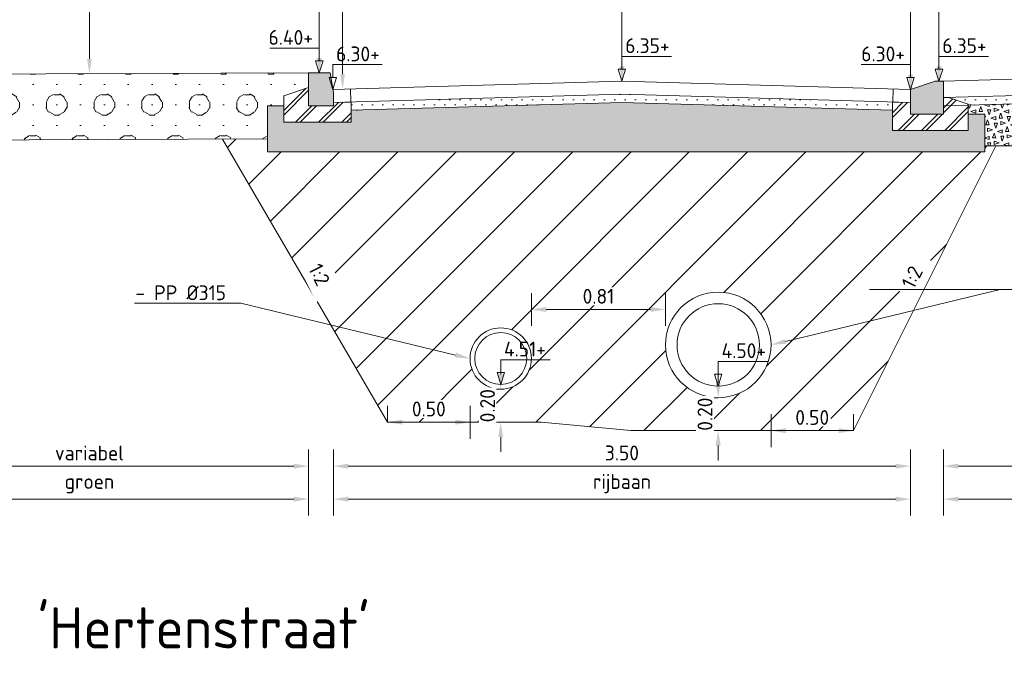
# Model space of a CAD drawing. Header units: metres. Extents: x 155733.7 to 155749.8, y 461848 to 461883.6.
# Tile 9 of 13: x 155737.9 to 155743.9, y 461870.8 to 461874.7. Entities that reach past the tile are written whole.
import ezdxf
from ezdxf import colors
from ezdxf.entities.mleader import LeaderData, LeaderLine
from ezdxf.math import Vec2, Vec3

# ---------------------------------------------------------------- set-up
doc = ezdxf.new("R2010")
doc.units = ezdxf.units.M
doc.layers.get('0').update_dxf_attribs({"lineweight": 18})
doc.layers.get('Defpoints').update_dxf_attribs({"lineweight": 18})
for name, color, linetype, lineweight, true_color in [('N-WE-GR-HEESTER-GD', 3, 'Continuous', 18, 0x00ff00), ('N-WE-GR-TEELAARDE 50-A', 7, 'Continuous', 18, 0xa55200), ('N-WE-RI-ITR-GD', 7, 'Continuous', 18, 0x00a500), ('N-WE-RI-VWA-GD', 20, 'Continuous', 18, 0xff3f00)]:
    doc.layers.add(name, color=color, linetype=linetype, lineweight=lineweight, true_color=true_color)
for name, color, linetype, lineweight in [('N-WE-GW-GROND_ZAND-AD-50', 7, 'Continuous', 18), ('N-WE-GW-OPHOGING-WERK-AD-50', 92, 'Continuous', 18), ('N-WE-OG-HOOGTEPUNT-T18', 10, 'Continuous', 18), ('N-WE-VH-FUNDERING-A-200', 252, 'Continuous', 18), ('N-WE-VH-FUNDERING-AD-50', 252, 'Continuous', 18), ('N-WE-VH-KANTOPSLUITING_GELEIDEBAND-SD', 20, 'Continuous', 18), ('N-WE-VH-KANTOPSLUITING_TROTTOIRBAND-SD', 210, 'Continuous', 18), ('N-WE-VH-VERHARDING-GD', 7, 'Continuous', 18), ('N-WE-VH-VERHARDING_FUNDERING-A-20', 7, 'Continuous', 18), ('X-XX-AL-M', 7, 'Continuous', 18), ('X-XX-AL-PEILMAAT-SD', 7, 'Continuous', 18), ('X-XX-AL-T18', 10, 'Continuous', 18), ('X-XX-AL-T50', 130, 'Continuous', 18)]:
    doc.layers.add(name, color=color, linetype=linetype, lineweight=lineweight)
doc.styles.add('NLCS-ISO', font='NLCS-ISO.ttf')
doc.styles.add('NLCS-ISO-M50-T18', font='NLCS-ISO.ttf', dxfattribs={"height": 0.09})
doc.styles.add('NLCS-ISO-M50-T50', font='NLCS-ISO.ttf', dxfattribs={"height": 0.25})
doc.dimstyles.new('NLCS-M50-T18-PIJL_L2_H2', dxfattribs={"dimscale": 0.05, "dimtxt": 2.5, "dimasz": 1.8, "dimexe": 2, "dimexo": 2, "dimgap": 0.7, "dimtad": 1, "dimzin": 0, "dimdsep": 46, "dimtxsty": 'NLCS-ISO-M50-T18', "dimcen": 0, "dimdle": 2, "dimclrd": 256, "dimclre": 256, "dimclrt": 10, "dimazin": 0, "dimtfac": 1, "dimtdec": 3, "dimtofl": 0, "dimtmove": 0, "dimatfit": 3, "dimfxl": 2, "dimfxlon": 1, "dimtfillclr": 256, "dimtolj": 1, "dimtzin": 0, "dimlwd": -1, "dimlwe": -1, "dimarcsym": 0})
pattern_1 = [(0, (0, 0), (0.03125, 0.03125), [0, -0.0625])]

# ---------------------------------------------------------------- blocks, each defined once
blk = doc.blocks.new('SVH-KANTOPSLUITING_TROTTOIRBAND_130 150X200-D')
blk.add_hatch(color=254).paths.add_polyline_path([(-0.15, -0.12), (-0.15, -0.2), (0, -0.2), (0, 0), (-0.13, 0)])
at = {"flags": 128}
blk.add_lwpolyline([(-0.15, -0.12), (-0.15, -0.2), (0, -0.2), (0, 0), (-0.13, 0)], close=True, dxfattribs=at)
blk = doc.blocks.new('SVH-KANTOPSLUITING_GELEIDEBAND_50_200X200-D')
h = blk.add_hatch(color=254)
h.dxf.hatch_style = 1
h.paths.add_polyline_path([(0, -0.2), (0, -0.005), (0.005, 0), (0.05, 0), (0.2, -0.05), (0.2, -0.2)])
blk.add_lwpolyline([(0, -0.2), (0, -0.005), (0.005, 0), (0.05, 0), (0.2, -0.05), (0.2, -0.2)], close=True)
blk = doc.blocks.new('SAL-PEILMAAT_INFRACAD_H01-SOD')
for p, q in [((0, 3), (6, 3)), ((0, 1.44), (0, 3)), ((0.45, 1.44), (-0.45, 1.44)), ((-0.45, 1.44), (0, 0)), ((0.45, 1.44), (0, 0))]:
    blk.add_line(p, q)
at = {"style": 'NLCS-ISO'}
blk.add_attdef('...', (0.4, 3.4), '', height=1.8, dxfattribs=at)
blk = doc.blocks.new('*D37')
at = {"layer": 'Defpoints', "color": 0, "transparency": 16777216}
for p in [(155742.4473, 461872.7632), (155742.9473, 461872.2432), (155742.9473, 461872.2432)]:
    blk.add_point(p, dxfattribs=at)
at = {"layer": 'X-XX-AL-M', "transparency": 16777216}
for p, q in [((155742.4473, 461872.3432), (155742.4473, 461872.1432)), ((155742.9473, 461872.2432), (155742.9473, 461872.3432)), ((155742.5373, 461872.2432), (155742.8573, 461872.2432))]:
    blk.add_line(p, q, dxfattribs=at)
for points in [[(155742.5373, 461872.2582), (155742.5373, 461872.2282), (155742.4473, 461872.2432)], [(155742.8573, 461872.2582), (155742.8573, 461872.2282), (155742.9473, 461872.2432)]]:
    blk.add_solid(points, dxfattribs=at)
at = {"layer": 'X-XX-AL-M', "color": 10, "transparency": 16777216, "insert": (155742.6973, 461872.3232), "char_height": 0.09, "attachment_point": 5, "style": 'NLCS-ISO-M50-T18', "bg_fill": 3, "box_fill_scale": 1.1, "bg_fill_color": 256, "bg_fill_true_color": 13158600, "bg_fill_transparency": 0}
blk.add_mtext('\\A1;0.50', dxfattribs=at)
blk = doc.blocks.new('*D38')
at = {"layer": 'Defpoints', "color": 0, "transparency": 16777216}
for p in [(155740.6222, 461872.6807), (155740.1222, 461872.2946), (155740.1222, 461872.2946)]:
    blk.add_point(p, dxfattribs=at)
at = {"layer": 'X-XX-AL-M', "transparency": 16777216}
for p, q in [((155740.1222, 461872.2946), (155740.1222, 461872.3946)), ((155740.6222, 461872.3946), (155740.6222, 461872.1946)), ((155740.5322, 461872.2946), (155740.2122, 461872.2946))]:
    blk.add_line(p, q, dxfattribs=at)
for points in [[(155740.2122, 461872.3096), (155740.2122, 461872.2796), (155740.1222, 461872.2946)], [(155740.5322, 461872.3096), (155740.5322, 461872.2796), (155740.6222, 461872.2946)]]:
    blk.add_solid(points, dxfattribs=at)
at = {"layer": 'X-XX-AL-M', "color": 10, "transparency": 16777216, "insert": (155740.3722, 461872.3746), "char_height": 0.09, "attachment_point": 5, "style": 'NLCS-ISO-M50-T18', "bg_fill": 3, "box_fill_scale": 1.1, "bg_fill_color": 256, "bg_fill_true_color": 13158600, "bg_fill_transparency": 0}
blk.add_mtext('\\A1;0.50', dxfattribs=at)
blk = doc.blocks.new('*D39')
at = {"layer": 'X-XX-AL-M', "transparency": 16777216}
for p, q in [((155742.127, 461872.5332), (155742.127, 461872.6232)), ((155742.127, 461872.4432), (155742.027, 461872.4432)), ((155742.127, 461872.2432), (155742.027, 461872.2432)), ((155742.127, 461872.1532), (155742.127, 461872.0632))]:
    blk.add_line(p, q, dxfattribs=at)
for points in [[(155742.112, 461872.5332), (155742.142, 461872.5332), (155742.127, 461872.4432)], [(155742.112, 461872.1532), (155742.142, 461872.1532), (155742.127, 461872.2432)]]:
    blk.add_solid(points, dxfattribs=at)
at = {"layer": 'X-XX-AL-M', "color": 10, "transparency": 16777216, "insert": (155742.047, 461872.3432), "char_height": 0.09, "attachment_point": 5, "rotation": 90, "style": 'NLCS-ISO-M50-T18', "bg_fill": 3, "box_fill_scale": 1.1, "bg_fill_color": 256, "bg_fill_true_color": 13158600, "bg_fill_transparency": 0}
blk.add_mtext('\\A1;0.20', dxfattribs=at)
at = {"layer": 'Defpoints', "color": 0, "transparency": 16777216}
for p in [(155742.1273, 461872.4432), (155742.127, 461872.2432), (155742.1273, 461872.2432)]:
    blk.add_point(p, dxfattribs=at)
blk = doc.blocks.new('*D40')
at = {"layer": 'X-XX-AL-M', "transparency": 16777216}
for p, q in [((155740.8083, 461872.5846), (155740.8083, 461872.6746)), ((155740.8083, 461872.4946), (155740.7083, 461872.4946)), ((155740.8083, 461872.2946), (155740.7083, 461872.2946)), ((155740.8083, 461872.2046), (155740.8083, 461872.1146))]:
    blk.add_line(p, q, dxfattribs=at)
for points in [[(155740.7933, 461872.5846), (155740.8233, 461872.5846), (155740.8083, 461872.4946)], [(155740.7933, 461872.2046), (155740.8233, 461872.2046), (155740.8083, 461872.2946)]]:
    blk.add_solid(points, dxfattribs=at)
at = {"layer": 'X-XX-AL-M', "color": 10, "transparency": 16777216, "insert": (155740.7283, 461872.3946), "char_height": 0.09, "attachment_point": 5, "rotation": 90, "style": 'NLCS-ISO-M50-T18', "bg_fill": 3, "box_fill_scale": 1.1, "bg_fill_color": 256, "bg_fill_true_color": 13158600, "bg_fill_transparency": 0}
blk.add_mtext('\\A1;0.20', dxfattribs=at)
at = {"layer": 'Defpoints', "color": 0, "transparency": 16777216}
for p in [(155740.8086, 461872.4946), (155740.8083, 461872.2946), (155740.8086, 461872.2946)]:
    blk.add_point(p, dxfattribs=at)
blk = doc.blocks.new('*D41')
at = {"layer": 'Defpoints', "color": 0, "transparency": 16777216}
for p in [(155741.8073, 461872.9781), (155741.8073, 461872.7632), (155740.9944, 461872.6807)]:
    blk.add_point(p, dxfattribs=at)
at = {"layer": 'X-XX-AL-M', "transparency": 16777216}
for p, q in [((155740.9944, 461872.8781), (155740.9944, 461873.0781)), ((155741.8073, 461872.8781), (155741.8073, 461873.0781)), ((155741.0844, 461872.9781), (155741.7173, 461872.9781))]:
    blk.add_line(p, q, dxfattribs=at)
for points in [[(155741.0844, 461872.9931), (155741.0844, 461872.9631), (155740.9944, 461872.9781)], [(155741.7173, 461872.9931), (155741.7173, 461872.9631), (155741.8073, 461872.9781)]]:
    blk.add_solid(points, dxfattribs=at)
at = {"layer": 'X-XX-AL-M', "color": 10, "transparency": 16777216, "insert": (155741.4009, 461873.0581), "char_height": 0.09, "attachment_point": 5, "style": 'NLCS-ISO-M50-T18', "bg_fill": 3, "box_fill_scale": 1.1, "bg_fill_color": 256, "bg_fill_true_color": 13158600, "bg_fill_transparency": 0}
blk.add_mtext('\\A1;0.81', dxfattribs=at)
blk = doc.blocks.new('*D43')
at = {"layer": 'Defpoints', "color": 0, "transparency": 16777216}
for p in [(155739.6433, 461874.4132), (155736.9849, 461874.4032), (155739.6433, 461872.028)]:
    blk.add_point(p, dxfattribs=at)
at = {"layer": 'X-XX-AL-M', "transparency": 16777216}
for p, q in [((155736.9849, 461872.128), (155736.9849, 461871.928)), ((155739.6433, 461872.128), (155739.6433, 461871.928)), ((155737.0749, 461872.028), (155739.5533, 461872.028))]:
    blk.add_line(p, q, dxfattribs=at)
for points in [[(155737.0749, 461872.043), (155737.0749, 461872.013), (155736.9849, 461872.028)], [(155739.5533, 461872.043), (155739.5533, 461872.013), (155739.6433, 461872.028)]]:
    blk.add_solid(points, dxfattribs=at)
at = {"layer": 'X-XX-AL-M', "color": 10, "transparency": 16777216, "insert": (155738.3141, 461872.108), "char_height": 0.09, "attachment_point": 5, "style": 'NLCS-ISO-M50-T18', "bg_fill": 3, "box_fill_scale": 1.1, "bg_fill_color": 256, "bg_fill_true_color": 13158600, "bg_fill_transparency": 0}
blk.add_mtext('\\A1;variabel', dxfattribs=at)
blk = doc.blocks.new('*D44')
at = {"layer": 'Defpoints', "color": 0, "transparency": 16777216}
for p in [(155739.7933, 461874.2932), (155743.2933, 461874.3132), (155743.2933, 461872.028)]:
    blk.add_point(p, dxfattribs=at)
at = {"layer": 'X-XX-AL-M', "transparency": 16777216}
for p, q in [((155739.7933, 461872.128), (155739.7933, 461871.928)), ((155743.2933, 461872.128), (155743.2933, 461871.928)), ((155739.8833, 461872.028), (155743.2033, 461872.028))]:
    blk.add_line(p, q, dxfattribs=at)
for points in [[(155739.8833, 461872.043), (155739.8833, 461872.013), (155739.7933, 461872.028)], [(155743.2033, 461872.043), (155743.2033, 461872.013), (155743.2933, 461872.028)]]:
    blk.add_solid(points, dxfattribs=at)
at = {"layer": 'X-XX-AL-M', "color": 10, "transparency": 16777216, "insert": (155741.5433, 461872.108), "char_height": 0.09, "attachment_point": 5, "style": 'NLCS-ISO-M50-T18', "bg_fill": 3, "box_fill_scale": 1.1, "bg_fill_color": 256, "bg_fill_true_color": 13158600, "bg_fill_transparency": 0}
blk.add_mtext('\\A1;3.50', dxfattribs=at)
blk = doc.blocks.new('*D45')
at = {"layer": 'Defpoints', "color": 0, "transparency": 16777216}
for p in [(155745.2934, 461874.4132), (155743.4933, 461874.3582), (155745.2934, 461872.028)]:
    blk.add_point(p, dxfattribs=at)
at = {"layer": 'X-XX-AL-M', "transparency": 16777216}
for p, q in [((155743.4933, 461872.128), (155743.4933, 461871.928)), ((155745.2934, 461872.128), (155745.2934, 461871.928)), ((155743.5833, 461872.028), (155745.2034, 461872.028))]:
    blk.add_line(p, q, dxfattribs=at)
for points in [[(155743.5833, 461872.043), (155743.5833, 461872.013), (155743.4933, 461872.028)], [(155745.2034, 461872.043), (155745.2034, 461872.013), (155745.2934, 461872.028)]]:
    blk.add_solid(points, dxfattribs=at)
at = {"layer": 'X-XX-AL-M', "color": 10, "transparency": 16777216, "insert": (155744.3934, 461872.108), "char_height": 0.09, "attachment_point": 5, "style": 'NLCS-ISO-M50-T18', "bg_fill": 3, "box_fill_scale": 1.1, "bg_fill_color": 256, "bg_fill_true_color": 13158600, "bg_fill_transparency": 0}
blk.add_mtext('\\A1;1.80', dxfattribs=at)
blk = doc.blocks.new('*D48')
at = {"layer": 'Defpoints', "color": 0, "transparency": 16777216}
for p in [(155745.2934, 461874.4132), (155743.4933, 461874.3582), (155743.4933, 461871.828)]:
    blk.add_point(p, dxfattribs=at)
at = {"layer": 'X-XX-AL-M', "transparency": 16777216}
for p, q in [((155743.4933, 461871.928), (155743.4933, 461871.728)), ((155745.2934, 461871.928), (155745.2934, 461871.728)), ((155745.2034, 461871.828), (155743.5833, 461871.828))]:
    blk.add_line(p, q, dxfattribs=at)
for points in [[(155743.5833, 461871.843), (155743.5833, 461871.813), (155743.4933, 461871.828)], [(155745.2034, 461871.843), (155745.2034, 461871.813), (155745.2934, 461871.828)]]:
    blk.add_solid(points, dxfattribs=at)
at = {"layer": 'X-XX-AL-M', "color": 10, "transparency": 16777216, "insert": (155744.3934, 461871.9215), "char_height": 0.09, "attachment_point": 5, "style": 'NLCS-ISO-M50-T18', "bg_fill": 3, "box_fill_scale": 1.1, "bg_fill_color": 256, "bg_fill_true_color": 13158600, "bg_fill_transparency": 0}
blk.add_mtext('\\A1;langsparkeervak', dxfattribs=at)
blk = doc.blocks.new('*D49')
at = {"layer": 'Defpoints', "color": 0, "transparency": 16777216}
for p in [(155739.7933, 461874.2932), (155743.2933, 461874.3132), (155739.7933, 461871.828)]:
    blk.add_point(p, dxfattribs=at)
at = {"layer": 'X-XX-AL-M', "transparency": 16777216}
for p, q in [((155739.7933, 461871.928), (155739.7933, 461871.728)), ((155743.2933, 461871.928), (155743.2933, 461871.728)), ((155743.2033, 461871.828), (155739.8833, 461871.828))]:
    blk.add_line(p, q, dxfattribs=at)
for points in [[(155739.8833, 461871.843), (155739.8833, 461871.813), (155739.7933, 461871.828)], [(155743.2033, 461871.843), (155743.2033, 461871.813), (155743.2933, 461871.828)]]:
    blk.add_solid(points, dxfattribs=at)
at = {"layer": 'X-XX-AL-M', "color": 10, "transparency": 16777216, "insert": (155741.5433, 461871.9215), "char_height": 0.09, "attachment_point": 5, "style": 'NLCS-ISO-M50-T18', "bg_fill": 3, "box_fill_scale": 1.1, "bg_fill_color": 256, "bg_fill_true_color": 13158600, "bg_fill_transparency": 0}
blk.add_mtext('\\A1;rijbaan', dxfattribs=at)
blk = doc.blocks.new('*D50')
at = {"layer": 'Defpoints', "color": 0, "transparency": 16777216}
for p in [(155739.6433, 461874.4132), (155736.9849, 461874.4032), (155736.9849, 461871.828)]:
    blk.add_point(p, dxfattribs=at)
at = {"layer": 'X-XX-AL-M', "transparency": 16777216}
for p, q in [((155736.9849, 461871.928), (155736.9849, 461871.728)), ((155739.6433, 461871.928), (155739.6433, 461871.728)), ((155739.5533, 461871.828), (155737.0749, 461871.828))]:
    blk.add_line(p, q, dxfattribs=at)
for points in [[(155737.0749, 461871.843), (155737.0749, 461871.813), (155736.9849, 461871.828)], [(155739.5533, 461871.843), (155739.5533, 461871.813), (155739.6433, 461871.828)]]:
    blk.add_solid(points, dxfattribs=at)
at = {"layer": 'X-XX-AL-M', "color": 10, "transparency": 16777216, "insert": (155738.3141, 461871.9215), "char_height": 0.09, "attachment_point": 5, "style": 'NLCS-ISO-M50-T18', "bg_fill": 3, "box_fill_scale": 1.1, "bg_fill_color": 256, "bg_fill_true_color": 13158600, "bg_fill_transparency": 0}
blk.add_mtext('\\A1;groen', dxfattribs=at)

msp = doc.modelspace()

# ---------------------------------------------------------------- hatches: boundary and pattern name
at = {"layer": 'N-WE-GR-TEELAARDE 50-A'}
h = msp.add_hatch(dxfattribs=at)
h.set_pattern_fill('AGR-BOMENGROND-SO', color=256, scale=0.05, pattern_type=2)
h.set_pattern_definition([(0, (162193.89987, 470375.4683), (0, 0.125), [0, -0.1443375]), (0, (162193.88312, 470375.4058), (0.1443375, 0.25), [0.033494, -0.255181]), (30, (162193.91662, 470375.4058), (0.144337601, 0.2499999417), [0.033494, -0.466506]), (60, (162193.94562, 470375.42255), (-0.144337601, 0.249999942), [0.033494, -0.255181]), (90, (162193.96237, 470375.45156), (-0.1443375, 0.25), [0.033494, -0.466506]), (120, (162193.96237, 470375.48505), (-0.288675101, -5.8e-08), [0.033494, -0.255181]), (150, (162193.94562, 470375.51406), (-0.288675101, 5.83e-08), [0.033494, -0.466506]), (180, (162193.91662, 470375.5308), (-0.1443375, -0.25), [0.033494, -0.255181]), (210, (162193.88312, 470375.5308), (-0.144337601, -0.2499999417), [0.033494, -0.466506]), (240, (162193.85412, 470375.51406), (0.144337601, -0.249999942), [0.033494, -0.255181]), (270, (162193.83737, 470375.48505), (0.1443375, -0.25), [0.033494, -0.466506]), (300, (162193.83737, 470375.45156), (0.288675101, 5.8e-08), [0.033494, -0.255181]), (330, (162193.85412, 470375.42255), (0.288675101, -5.83e-08), [0.033494, -0.466506])])
h.paths.add_polyline_path([(155739.4933, 461874.274), (155739.6433, 461874.3241), (155739.6433, 461874.4132), (155736.9849, 461874.4032), (155736.9849, 461874.2532), (155736.9849, 461874.0032), (155739.3933, 461874.0122), (155739.3933, 461874.2132), (155739.4933, 461874.2132)])
at = {"layer": 'N-WE-GW-GROND_ZAND-AD-50', "ltscale": 0.2, "transparency": 33554687}
h = msp.add_hatch(dxfattribs=at)
h.set_pattern_fill('AGW-GROND_ZAND_CUNETZAND-SOD', color=256, scale=0.05, pattern_type=2)
h.set_pattern_definition(pattern_1)
h.paths.add_polyline_path([(155745.2934, 461874.3132), (155743.5233, 461874.2641), (155743.6433, 461874.224), (155743.6433, 461874.2174), (155745.2934, 461874.2631)])
h = msp.add_hatch(dxfattribs=at)
h.set_pattern_fill('AGW-GROND_ZAND_CUNETZAND-SOD', color=256, scale=0.05, pattern_type=2)
h.set_pattern_definition(pattern_1)
h.paths.add_polyline_path([(155739.9022, 461874.2364), (155739.902, 461874.1863), (155741.5433, 461874.2331), (155743.1839, 461874.1863), (155743.1839, 461874.2363), (155741.5433, 461874.2832)])
at = {"layer": 'N-WE-GW-OPHOGING-WERK-AD-50'}
h = msp.add_hatch(dxfattribs=at)
h.set_pattern_fill('AGW-WERK_AANVULLEN-SOD', color=256, scale=0.05, pattern_type=2)
h.set_pattern_definition([(45, (0, 0), (-0.1767766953, 0.1767766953), [])])
h.paths.add_polyline_path([(155742.4473, 461872.7632, -1), (155741.8073, 461872.7632, -1)], flags=16)
h.paths.add_polyline_path([(155742.3773, 461872.7632, -1), (155741.8773, 461872.7632, -1)], flags=0)
h.paths.add_polyline_path([(155740.9944, 461872.6807, -1), (155740.6222, 461872.6807, -1)], flags=16)
h.paths.add_polyline_path([(155740.9658, 461872.6807, -1), (155740.6508, 461872.6807, -1)], flags=0)
h.paths.add_polyline_path([(155743.8108, 461873.9701), (155743.7433, 461873.9701), (155743.7433, 461873.9333), (155739.3933, 461873.9333), (155739.3933, 461874.0122), (155739.1222, 461874.0112), (155740.1222, 461872.2946), (155741.0544, 461872.2946), (155741.5972, 461872.2432), (155742.9473, 461872.2432)])
at = {"layer": 'N-WE-VH-FUNDERING-A-200'}
h = msp.add_hatch(dxfattribs=at)
h.set_pattern_fill('AVH-FUNDERING_GRANULAAT_BETON-SOD', color=256, scale=0.02, pattern_type=2)
h.set_pattern_definition([(0, (155736.589856, 461881.018317), (0.08, 0.04), [0.02, -0.18]), (18.43495, (155736.599856, 461880.978317), (0.079999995, 0.040000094), [0.0316228, -0.6008328]), (71.56505, (155736.589856, 461881.01832), (0.06000004, -0.02), [0.0316228, -0.0316228]), (90, (155736.599856, 461880.978317), (-0.04, 0.08), [0.02, -0.18]), (108.43495, (155736.609856, 461881.018317), (-0.040000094, 0.079999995), [0.0316228, -0.6008328]), (161.56505, (155736.569856, 461881.00832), (0.02, 0.06000004), [0.0316228, -0.0316228]), (180, (155736.579856, 461880.988317), (-0.08, -0.04), [0.02, -0.18]), (198.43495, (155736.569856, 461881.028317), (-0.079999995, -0.040000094), [0.0316228, -0.6008328]), (270, (155736.569856, 461881.028317), (0.04, -0.08), [0.02, -0.18]), (288.43495, (155736.559856, 461880.988317), (0.040000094, -0.079999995), [0.0316228, -0.6008328])])
h.paths.add_polyline_path([(155745.3434, 461874.2132), (155745.2934, 461874.2132), (155745.2934, 461874.2631), (155743.6433, 461874.2174), (155743.6433, 461874.1632), (155743.7433, 461874.1632), (155743.7433, 461873.9701), (155745.3434, 461873.9701)])
at = {"layer": 'N-WE-VH-FUNDERING-AD-50'}
h = msp.add_hatch(dxfattribs=at)
h.set_pattern_fill('AVH-FUNDERING_01-SOD', color=256, scale=0.2, pattern_type=2)
h.set_pattern_definition([(0, (155741.12486, 461882.0169), (0, 0.2), [0, -0.2]), (0, (155741.12686, 461881.9469), (0, 0.2), [0, -0.2]), (0, (155741.13286, 461882.0549), (0, 0.2), [0, -0.2]), (338.1986, (155741.028856, 461881.9929), (0.60000005, -0.19999998), [0.0215406, -1.0554924]), (216.8699, (155741.048856, 461881.9849), (0.59999998, 0.40000002), [0.01, -0.99]), (130.6013, (155741.040856, 461881.978898), (1.000000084, -1.199999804), [0.018439, -1.8254698]), (206.5651, (155740.97486, 461881.9549), (-0.1999998, -0.2000003), [0.004472, -0.4427414]), (326.3099, (155740.970856, 461881.9529), (0.3999999, -0.20000027), [0.007211, -0.713899]), (108.4349, (155740.976856, 461881.9489), (-0.1999997, 0.4000001), [0.0063246, -0.626131]), (225, (155741.10286, 461881.9349), (-2e-17, -0.2), [0.008485, -0.2743574]), (0, (155741.09686, 461881.9289), (0.2, 0.2), [0.012, -0.188]), (135, (155741.10886, 461881.9289), (-0.2, 0), [0.008485, -0.2743574]), (251.5651, (155741.078856, 461882.0629), (0.1999997, 0.4000001), [0.0063246, -0.626131]), (0, (155741.07686, 461882.0569), (0.2, 0.2), [0.01, -0.19]), (143.1301, (155741.086856, 461882.0569), (-0.59999998, 0.40000002), [0.01, -0.99]), (213.6901, (155740.972856, 461882.0649), (0.3999999, 0.20000027), [0.007211, -0.713899]), (341.5651, (155740.966856, 461882.0609), (-0.4000001, 0.1999997), [0.012649, -0.6198064]), (126.8699, (155740.978856, 461882.0569), (0.40000002, -0.59999998), [0.01, -0.99]), (0, (155741.03086, 461882.0569), (0, 0.2), [0, -0.2]), (0, (155740.97686, 461882.0049), (0, 0.2), [0, -0.2]), (0, (155741.03286, 461881.9309), (0, 0.2), [0, -0.2]), (0, (155741.08686, 461881.9929), (0, 0.2), [0, -0.2]), (0, (155741.02886, 461882.0269), (0, 0.2), [0, -0.2]), (0, (155740.98486, 461882.0329), (0, 0.2), [0, -0.2]), (0, (155741.00286, 461882.0209), (0, 0.2), [0, -0.2]), (0, (155740.99486, 461881.9729), (0, 0.2), [0, -0.2]), (0, (155740.94686, 461881.9809), (0, 0.2), [0, -0.2]), (0, (155740.94886, 461882.0269), (0, 0.2), [0, -0.2]), (0, (155740.94286, 461882.0709), (0, 0.2), [0, -0.2]), (0, (155741.00486, 461882.0789), (0, 0.2), [0, -0.2]), (0, (155741.04886, 461882.0869), (0, 0.2), [0, -0.2]), (0, (155741.11886, 461882.0789), (0, 0.2), [0, -0.2]), (0, (155741.07086, 461882.0169), (0, 0.2), [0, -0.2]), (0, (155741.05086, 461882.0529), (0, 0.2), [0, -0.2]), (0, (155741.06686, 461881.9569), (0, 0.2), [0, -0.2]), (0, (155741.00686, 461881.9469), (0, 0.2), [0, -0.2]), (0, (155741.06686, 461881.9029), (0, 0.2), [0, -0.2]), (0, (155741.00086, 461881.9149), (0, 0.2), [0, -0.2]), (0, (155740.93686, 461881.9089), (0, 0.2), [0, -0.2]), (0, (155740.96086, 461881.8989), (0, 0.2), [0, -0.2]), (0, (155740.96286, 461881.9269), (0, 0.2), [0, -0.2]), (0, (155741.09686, 461881.8949), (0, 0.2), [0, -0.2]), (0, (155741.12086, 461881.9769), (0, 0.2), [0, -0.2]), (0, (155741.11086, 461882.0369), (0, 0.2), [0, -0.2]), (0, (155741.01886, 461881.8929), (0, 0.2), [0, -0.2])])
h.paths.add_polyline_path([(155739.902, 461874.1863), (155739.9019, 461874.1133), (155739.4933, 461874.1132), (155739.4933, 461874.2132), (155739.3933, 461874.2132), (155739.3933, 461873.9333), (155743.7433, 461873.9333), (155743.7433, 461874.1632), (155743.6433, 461874.1632), (155743.6433, 461874.0632), (155743.1839, 461874.064), (155743.1839, 461874.1863), (155741.5433, 461874.2331)])
at = {"layer": 'N-WE-VH-VERHARDING_FUNDERING-A-20'}
h = msp.add_hatch(dxfattribs=at)
h.set_pattern_fill('AVH-FUNDERING_SCHUIMBETON-SO', color=256, scale=0.02, angle=0.21518, pattern_type=2)
h.set_pattern_definition([(45.215183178, (10805.75541, 49782.22025), (-0.070975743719, 0.07044461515), []), (45.215183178, (10805.75551, 49782.19225), (-0.070975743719, 0.07044461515), [])])
h.paths.add_polyline_path([(155739.7934, 461874.2332), (155739.9022, 461874.2364), (155739.9019, 461874.1133), (155739.4933, 461874.1132), (155739.4933, 461874.274), (155739.6433, 461874.3241), (155739.6433, 461874.2132), (155739.7933, 461874.2132)])
h = msp.add_hatch(dxfattribs=at)
h.set_pattern_fill('AVH-FUNDERING_SCHUIMBETON-SO', color=256, scale=0.02, angle=0.21518, pattern_type=2)
h.set_pattern_definition([(45.215183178, (10807.88498, 49781.9108), (-0.070975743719, 0.07044461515), []), (45.215183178, (10807.88508, 49781.8828), (-0.070975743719, 0.07044461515), [])])
h.paths.add_polyline_path([(155743.2933, 461874.2332), (155743.1839, 461874.2363), (155743.1839, 461874.064), (155743.6433, 461874.0632), (155743.6433, 461874.224), (155743.5233, 461874.2641), (155743.4936, 461874.2633), (155743.4933, 461874.1632), (155743.2933, 461874.1632)])

# ---------------------------------------------------------------- linework, layer by layer
at = {"layer": 'N-WE-GR-HEESTER-GD', "flags": 128}
msp.add_lwpolyline([(155736.9849, 461874.4032), (155739.6433, 461874.4132)], dxfattribs=at)
at = {"layer": 'N-WE-RI-ITR-GD'}
for radius in [0.32, 0.25]:
    msp.add_circle((155742.1273, 461872.7632), radius, dxfattribs=at)
at = {"layer": 'N-WE-RI-VWA-GD'}
for radius in [0.1861, 0.1575]:
    msp.add_circle((155740.8083, 461872.6807), radius, dxfattribs=at)
at = {"layer": 'N-WE-VH-VERHARDING-GD', "flags": 128}
for points in [[(155745.2934, 461874.4132), (155743.4883, 461874.3632)], [(155739.7899, 461874.3132), (155741.5433, 461874.3632), (155743.2933, 461874.3132)], [(155739.8983, 461874.316), (155739.9004, 461874.2363)], [(155743.1883, 461874.316), (155743.1862, 461874.2362)], [(155745.2934, 461874.3132), (155743.4933, 461874.2633)], [(155736.9849, 461874.2532), (155736.9849, 461874.0032), (155739.3933, 461874.0122)], [(155739.7922, 461874.2332), (155741.5433, 461874.2832), (155743.2911, 461874.2332)], [(155739.902, 461874.1863), (155741.5433, 461874.2331), (155743.1839, 461874.1863)], [(155745.2934, 461874.2631), (155743.4925, 461874.2132)], [(155739.4933, 461874.2132), (155739.3933, 461874.2132), (155739.3933, 461873.9333), (155743.7433, 461873.9333), (155743.7433, 461874.1632), (155743.6433, 461874.1632)], [(155739.1222, 461874.0112), (155740.1222, 461872.2946), (155741.0544, 461872.2946), (155741.5972, 461872.2432), (155742.9473, 461872.2432), (155743.8108, 461873.9701)]]:
    msp.add_lwpolyline(points, dxfattribs=at)
for points in [[(155739.7934, 461874.2332), (155739.7933, 461874.2132), (155739.6433, 461874.2132), (155739.6433, 461874.3241), (155739.4933, 461874.274), (155739.4933, 461874.1132), (155739.9019, 461874.1133), (155739.9022, 461874.2364)], [(155743.2933, 461874.2332), (155743.2933, 461874.1632), (155743.4933, 461874.1632), (155743.4933, 461874.2633), (155743.5233, 461874.2641), (155743.6433, 461874.224), (155743.6433, 461874.0632), (155743.1839, 461874.064), (155743.1839, 461874.2363)]]:
    msp.add_lwpolyline(points, close=True, dxfattribs=at)

# ---------------------------------------------------------------- block references
at = {"layer": 'N-WE-VH-KANTOPSLUITING_GELEIDEBAND-SD', "xscale": -1}
msp.add_blockref('SVH-KANTOPSLUITING_GELEIDEBAND_50_200X200-D', (155743.4933, 461874.3632), dxfattribs=at)
at = {"layer": 'N-WE-VH-KANTOPSLUITING_TROTTOIRBAND-SD', "xscale": -1}
msp.add_blockref('SVH-KANTOPSLUITING_TROTTOIRBAND_130 150X200-D', (155739.6433, 461874.4132), dxfattribs=at)
at = {"layer": 'X-XX-AL-PEILMAAT-SD'}
ref = msp.add_blockref('SAL-PEILMAAT_INFRACAD_H01-SOD', (155739.7083, 461874.4132), dxfattribs=dict(at, xscale=-0.05, yscale=0.05, zscale=0.05))
ref.add_attrib('...', '6.40+', (155739.4003, 461874.5832), dxfattribs={"layer": '0', "height": 0.09, "style": 'NLCS-ISO'})
at = {"layer": 'X-XX-AL-PEILMAAT-SD', "xscale": 0.05, "yscale": 0.05, "zscale": 0.05}
for p, values in [((155741.5433, 461874.3632), {'...': '6.35+'}), ((155743.4658, 461874.3632), {'...': '6.35+'}), ((155739.7899, 461874.3132), {'...': '6.30+'})]:
    msp.add_blockref('SAL-PEILMAAT_INFRACAD_H01-SOD', p, dxfattribs=at).add_auto_attribs(values)
at = {"layer": 'X-XX-AL-PEILMAAT-SD'}
ref = msp.add_blockref('SAL-PEILMAAT_INFRACAD_H01-SOD', (155743.2933, 461874.3132), dxfattribs=dict(at, xscale=-0.05, yscale=0.05, zscale=0.05))
ref.add_attrib('...', '6.30+', (155742.9943, 461874.4832), dxfattribs={"layer": '0', "height": 0.09, "style": 'NLCS-ISO'})

# ---------------------------------------------------------------- texts
at = {"layer": 'X-XX-AL-T50', "insert": (155735.2476, 461871.1725), "char_height": 0.25, "attachment_point": 1, "style": 'NLCS-ISO-M50-T50'}
msp.add_mtext_dynamic_manual_height_columns("Dwarsprofiel B-B 'Hertenstraat' ", width=9.977234, gutter_width=2.5, heights=[0], dxfattribs=at)

# ---------------------------------------------------------------- leaders
at = {"layer": 'N-WE-OG-HOOGTEPUNT-T18'}
ml = msp.add_multileader_mtext('Standard', dxfattribs=at)
ml.set_content('- Trottoirband 130/150x250mm\\P- Stellen in specie\\P- Betonnen steunrug', color=256, style='NLCS-ISO-M50-T18')
ml.set_leader_properties(color=256, linetype='ByLayer', lineweight=-1)
ml.build(insert=Vec2(0, 0))
ml.multileader.update_dxf_attribs({"text_left_attachment_type": 5, "text_right_attachment_type": 5, "dogleg_length": 0.09, "arrow_head_size": 0.09})
ctx = ml.context
ctx.base_point, ctx.char_height, ctx.arrow_head_size, ctx.landing_gap_size, ctx.plane_origin = Vec3(155739.7983, 461876.5132), 0.09, 0.09, 0, Vec3(9252.0985, 37949.8789)
ctx.left_attachment, ctx.right_attachment = 5, 5
notes = []
notes.append((ctx, [(0, (1, 1, 0), (155739.7083, 461876.5132), (1, 0), 0.09, [(0, [(155739.7083, 461874.4132)], 0, [])])]))
ctx.mtext.insert, ctx.mtext.flow_direction = Vec3(155739.7983, 461876.9302), 5
ml = msp.add_multileader_mtext('Standard', dxfattribs=at)
ml.set_content('- Grasbetontegels 400x600x100\\P- 50mm legsubstraat\\P- 250mm funderingsubstraat', color=256, style='NLCS-ISO-M50-T18')
ml.set_leader_properties(color=256, linetype='ByLayer', lineweight=-1)
ml.build(insert=Vec2(0, 0))
ml.multileader.update_dxf_attribs({"text_left_attachment_type": 5, "text_right_attachment_type": 5, "dogleg_length": 0.09, "arrow_head_size": 0.09})
ctx = ml.context
ctx.base_point, ctx.char_height, ctx.arrow_head_size, ctx.landing_gap_size, ctx.plane_origin = Vec3(155744.4809, 461876.5132), 0.09, 0.09, 0, Vec3(9256.7811, 37949.8539)
ctx.left_attachment, ctx.right_attachment = 5, 5
notes.append((ctx, [(0, (1, 1, 0), (155744.3909, 461876.5132), (1, 0), 0.09, [(0, [(155744.3909, 461874.3882)], 0, [])])]))
ctx.mtext.insert, ctx.mtext.flow_direction = Vec3(155744.4809, 461876.9302), 5
ml = msp.add_multileader_mtext('Standard', dxfattribs=at)
ml.set_content('- Geleideband 50/200x200mm\\P- Stellen in specie', color=256, style='NLCS-ISO-M50-T18')
ml.set_leader_properties(color=256, linetype='ByLayer', lineweight=-1)
ml.build(insert=Vec2(0, 0))
ml.multileader.update_dxf_attribs({"text_left_attachment_type": 5, "text_right_attachment_type": 5, "dogleg_length": 0.09, "arrow_head_size": 0.09})
ctx = ml.context
ctx.base_point, ctx.char_height, ctx.arrow_head_size, ctx.landing_gap_size, ctx.plane_origin = Vec3(155741.7918, 461876.5132), 0.09, 0.09, 0, Vec3(302231.0756, 37949.8289)
ctx.left_attachment, ctx.right_attachment = 5, 5
notes.append((ctx, [(0, (1, 1, 0), (155743.4658, 461876.5132), (-1, 0), 0.09, [(0, [(155743.4658, 461874.3632)], 0, [])])]))
ctx.mtext.insert, ctx.mtext.flow_direction = Vec3(155741.7918, 461876.7802), 5
ml = msp.add_multileader_mtext('Standard', dxfattribs=at)
ml.set_content('- Groen volgens groenplan', color=256, style='NLCS-ISO-M50-T18')
ml.set_leader_properties(color=256, linetype='ByLayer', lineweight=-1)
ml.build(insert=Vec2(0, 0))
ml.multileader.update_dxf_attribs({"text_left_attachment_type": 5, "text_right_attachment_type": 5, "dogleg_length": 0.09, "arrow_head_size": 0.09})
ctx = ml.context
ctx.base_point, ctx.char_height, ctx.arrow_head_size, ctx.landing_gap_size, ctx.plane_origin = Vec3(155736.7571, 461876.5132), 0.09, 0.09, 0, Vec3(302225.9239, 37949.8739)
ctx.left_attachment, ctx.right_attachment = 5, 5
notes.append((ctx, [(0, (1, 1, 0), (155738.3141, 461876.5132), (-1, 0), 0.09, [(0, [(155738.3141, 461874.4082)], 0, [])])]))
ctx.mtext.insert, ctx.mtext.flow_direction = Vec3(155736.7571, 461876.6302), 5
ml = msp.add_multileader_mtext('Standard', dxfattribs=at)
ml.set_content('- 1 strek SBS keiformaat, rood\\P- Stellen in specie', color=256, style='NLCS-ISO-M50-T18')
ml.set_leader_properties(color=256, linetype='ByLayer', lineweight=-1)
ml.build(insert=Vec2(0, 0))
ml.multileader.update_dxf_attribs({"text_left_attachment_type": 5, "text_right_attachment_type": 5, "dogleg_length": 0.09, "arrow_head_size": 0.09})
ctx = ml.context
ctx.base_point, ctx.char_height, ctx.arrow_head_size, ctx.landing_gap_size, ctx.plane_origin = Vec3(155741.4708, 461876.0118), 0.09, 0.09, 0, Vec3(302230.9031, 37949.7789)
ctx.left_attachment, ctx.right_attachment = 5, 5
notes.append((ctx, [(0, (1, 1, 0), (155743.2933, 461876.0118), (-1, 0), 0.09, [(0, [(155743.2933, 461874.3132)], 0, [])])]))
ctx.mtext.insert, ctx.mtext.flow_direction = Vec3(155741.4708, 461876.2788), 5
ml = msp.add_multileader_mtext('Standard', dxfattribs=at)
ml.set_content('- 1 strek SBS keiformaat, rood\\P- Stellen in specie', color=256, style='NLCS-ISO-M50-T18')
ml.set_leader_properties(color=256, linetype='ByLayer', lineweight=-1)
ml.build(insert=Vec2(0, 0))
ml.multileader.update_dxf_attribs({"text_left_attachment_type": 5, "text_right_attachment_type": 5, "dogleg_length": 0.09, "arrow_head_size": 0.09})
ctx = ml.context
ctx.base_point, ctx.char_height, ctx.arrow_head_size, ctx.landing_gap_size, ctx.plane_origin = Vec3(155739.9391, 461875.5132), 0.09, 0.09, 0, Vec3(9252.2393, 37949.7806)
ctx.left_attachment, ctx.right_attachment = 5, 5
notes.append((ctx, [(0, (1, 1, 0), (155739.8491, 461875.5132), (1, 0), 0.09, [(0, [(155739.8491, 461874.3149)], 0, [])])]))
ctx.mtext.insert, ctx.mtext.flow_direction = Vec3(155739.9391, 461875.7802), 5
ml = msp.add_multileader_mtext('Standard', dxfattribs=at)
ml.set_content('- Straatbakstenen\\P- 50mm straatzand\\P- 250mm mengranulaat 0/31,5', color=256, style='NLCS-ISO-M50-T18')
ml.set_leader_properties(color=256, linetype='ByLayer', lineweight=-1)
ml.build(insert=Vec2(0, 0))
ml.multileader.update_dxf_attribs({"text_left_attachment_type": 5, "text_right_attachment_type": 5, "dogleg_length": 0.09, "arrow_head_size": 0.09})
ctx = ml.context
ctx.base_point, ctx.char_height, ctx.arrow_head_size, ctx.landing_gap_size, ctx.plane_origin = Vec3(155741.6333, 461875.0132), 0.09, 0.09, 0, Vec3(9253.9335, 37949.8289)
ctx.left_attachment, ctx.right_attachment = 5, 5
notes.append((ctx, [(0, (1, 1, 0), (155741.5433, 461875.0132), (1, 0), 0.09, [(0, [(155741.5433, 461874.3632)], 0, [])])]))
ctx.mtext.insert, ctx.mtext.flow_direction = Vec3(155741.6333, 461875.4302), 5
for ctx, leaders in notes:
    for number, flags, end, landing, length, lines in leaders:
        leader = LeaderData()
        leader.index, (leader.has_last_leader_line, leader.has_dogleg_vector, leader.attachment_direction) = number, flags
        leader.last_leader_point, leader.dogleg_vector, leader.dogleg_length = Vec3(end), Vec3(landing), length
        for number, points, colour, breaks in lines:
            line = LeaderLine()
            line.index, line.vertices, line.color, line.breaks = number, Vec3.list(points), colors.encode_raw_color(colour), breaks
            leader.lines.append(line)
        ctx.leaders.append(leader)

# ---------------------------------------------------------------- next in the draw order: dimensions: what is measured, and where the dimension line sits
at = {"layer": 'X-XX-AL-M'}
dim = msp.add_linear_dim(base=(155739.6433, 461872.028), p1=(155736.9849, 461874.4032), p2=(155739.6433, 461874.4132), text='variabel', dimstyle='NLCS-M50-T18-PIJL_L2_H2', override={"dimtfill": 1}, dxfattribs=at)
dim.commit()
dim.dimension.update_dxf_attribs({"geometry": '*D43', "text_midpoint": (155738.3141, 461872.108)})
for base, p1, p2, picture, middle in [((155745.2934, 461872.028), (155743.4933, 461874.3582), (155745.2934, 461874.4132), '*D45', (155744.3934, 461872.108)), ((155742.9473, 461872.2432), (155742.4473, 461872.7632), (155742.9473, 461872.2432), '*D37', (155742.6973, 461872.3232)), ((155740.1222, 461872.2946), (155740.6222, 461872.6807), (155740.1222, 461872.2946), '*D38', (155740.3722, 461872.3746))]:
    dim = msp.add_linear_dim(base=base, p1=p1, p2=p2, dimstyle='NLCS-M50-T18-PIJL_L2_H2', override={"dimtfill": 1}, dxfattribs=at)
    dim.commit()
    dim.dimension.update_dxf_attribs({"geometry": picture, "text_midpoint": middle})
dim = msp.add_linear_dim(base=(155741.8073, 461872.9781), p1=(155740.9944, 461872.6807), p2=(155741.8073, 461872.7632), dimstyle='NLCS-M50-T18-PIJL_L2_H2', override={"dimtfill": 1}, dxfattribs=at)
dim.commit()
dim.dimension.update_dxf_attribs({"geometry": '*D41', "text_midpoint": (155741.4009, 461872.9781), "dimtype": 160})
for base, p1, p2, picture, middle in [((155740.8083, 461872.2946), (155740.8086, 461872.4946), (155740.8086, 461872.2946), '*D40', (155740.8083, 461872.3946)), ((155742.127, 461872.2432), (155742.1273, 461872.4432), (155742.1273, 461872.2432), '*D39', (155742.127, 461872.3432))]:
    dim = msp.add_linear_dim(base=base, p1=p1, p2=p2, angle=90, dimstyle='NLCS-M50-T18-PIJL_L2_H2', override={"dimtfill": 1}, dxfattribs=at)
    dim.commit()
    dim.dimension.update_dxf_attribs({"geometry": picture, "text_midpoint": middle, "dimtype": 160})

# ---------------------------------------------------------------- next in the draw order: block references
at = {"layer": 'X-XX-AL-PEILMAAT-SD', "xscale": 0.05, "yscale": 0.05, "zscale": 0.05}
for p, values in [((155740.8083, 461872.5232), {'...': '4.51+'}), ((155742.1273, 461872.5132), {'...': '4.50+'})]:
    msp.add_blockref('SAL-PEILMAAT_INFRACAD_H01-SOD', p, dxfattribs=at).add_auto_attribs(values)

# ---------------------------------------------------------------- next in the draw order: dimensions: what is measured, and where the dimension line sits
at = {"layer": 'X-XX-AL-M'}
for base, p1, p2, text, picture, middle in [((155736.9849, 461871.828), (155739.6433, 461874.4132), (155736.9849, 461874.4032), 'groen', '*D50', (155738.3141, 461871.9215)), ((155743.4933, 461871.828), (155745.2934, 461874.4132), (155743.4933, 461874.3582), 'langsparkeervak', '*D48', (155744.3934, 461871.9215))]:
    dim = msp.add_linear_dim(base=base, p1=p1, p2=p2, text=text, dimstyle='NLCS-M50-T18-PIJL_L2_H2', override={"dimtfill": 1}, dxfattribs=at)
    dim.commit()
    dim.dimension.update_dxf_attribs({"geometry": picture, "text_midpoint": middle})

# ---------------------------------------------------------------- next in the draw order: linework, layer by layer
at = {"layer": 'N-WE-VH-VERHARDING-GD', "flags": 128}
msp.add_lwpolyline([(155743.7433, 461873.9701), (155745.3434, 461873.9701), (155745.3434, 461874.2132)], dxfattribs=at)

# ---------------------------------------------------------------- next in the draw order: dimensions: what is measured, and where the dimension line sits
at = {"layer": 'X-XX-AL-M'}
dim = msp.add_linear_dim(base=(155743.2933, 461872.028), p1=(155739.7933, 461874.2932), p2=(155743.2933, 461874.3132), dimstyle='NLCS-M50-T18-PIJL_L2_H2', override={"dimtfill": 1}, dxfattribs=at)
dim.commit()
dim.dimension.update_dxf_attribs({"geometry": '*D44', "text_midpoint": (155741.5433, 461872.108)})

# ---------------------------------------------------------------- next in the draw order: dimensions: what is measured, and where the dimension line sits
dim = msp.add_linear_dim(base=(155739.7933, 461871.828), p1=(155743.2933, 461874.3132), p2=(155739.7933, 461874.2932), text='rijbaan', dimstyle='NLCS-M50-T18-PIJL_L2_H2', override={"dimtfill": 1}, dxfattribs=at)
dim.commit()
dim.dimension.update_dxf_attribs({"geometry": '*D49', "text_midpoint": (155741.5433, 461871.9215)})

# ---------------------------------------------------------------- next in the draw order: texts
at = {"layer": 'X-XX-AL-T18', "char_height": 0.09, "attachment_point": 1, "style": 'NLCS-ISO-M50-T18', "bg_fill": 3, "box_fill_scale": 1.5, "bg_fill_color": 256, "bg_fill_transparency": 0}
for insert, rotation in [((155743.2335, 461873.1362), 63.43495), ((155739.719, 461873.2674), 296.56505)]:
    msp.add_mtext_dynamic_manual_height_columns('1:2', width=0.159586, gutter_width=0.45, heights=[0], dxfattribs=dict(at, insert=insert, rotation=rotation))

# ---------------------------------------------------------------- next in the draw order: leaders
at = {"layer": 'N-WE-OG-HOOGTEPUNT-T18'}
ml = msp.add_multileader_mtext('Standard', dxfattribs=at)
ml.set_content('- Beton IT %%C500', color=256, style='NLCS-ISO-M50-T18')
ml.set_leader_properties(color=256, linetype='ByLayer', lineweight=-1)
ml.build(insert=Vec2(0, 0))
ml.multileader.update_dxf_attribs({"text_left_attachment_type": 5, "text_right_attachment_type": 5, "dogleg_length": 0.09, "arrow_head_size": 0.09})
ctx = ml.context
ctx.base_point, ctx.char_height, ctx.arrow_head_size, ctx.landing_gap_size, ctx.plane_origin = Vec3(155743.9275, 461873.0991), 0.09, 0.09, 0, Vec3(9256.2277, 37947.5398)
ctx.left_attachment, ctx.right_attachment = 5, 5
notes = []
notes.append((ctx, [(0, (1, 1, 0), (155743.8375, 461873.0991), (1, 0), 0.09, [(0, [(155742.4473, 461872.7632)], 0, [])])]))
ctx.mtext.insert, ctx.mtext.flow_direction = Vec3(155743.9275, 461873.2071), 5
ml = msp.add_multileader_mtext('Standard', dxfattribs=at)
ml.set_content('- PP %%C315', color=256, style='NLCS-ISO-M50-T18')
ml.set_leader_properties(color=256, linetype='ByLayer', lineweight=-1)
ml.build(insert=Vec2(0, 0))
ml.multileader.update_dxf_attribs({"text_left_attachment_type": 5, "text_right_attachment_type": 5, "dogleg_length": 0.09, "arrow_head_size": 0.09})
ctx = ml.context
ctx.base_point, ctx.char_height, ctx.arrow_head_size, ctx.landing_gap_size, ctx.plane_origin = Vec3(155738.593, 461873.0166), 0.09, 0.09, 0, Vec3(302226.8418, 37947.4573)
ctx.left_attachment, ctx.right_attachment = 5, 5
notes.append((ctx, [(0, (1, 1, 0), (155739.232, 461873.0166), (-1, 0), 0.09, [(0, [(155740.6222, 461872.6807)], 0, [])])]))
ctx.mtext.insert, ctx.mtext.flow_direction = Vec3(155738.593, 461873.1246), 5
for ctx, leaders in notes:
    for number, flags, end, landing, length, lines in leaders:
        leader = LeaderData()
        leader.index, (leader.has_last_leader_line, leader.has_dogleg_vector, leader.attachment_direction) = number, flags
        leader.last_leader_point, leader.dogleg_vector, leader.dogleg_length = Vec3(end), Vec3(landing), length
        for number, points, colour, breaks in lines:
            line = LeaderLine()
            line.index, line.vertices, line.color, line.breaks = number, Vec3.list(points), colors.encode_raw_color(colour), breaks
            leader.lines.append(line)
        ctx.leaders.append(leader)

doc.saveas('drawing.dxf')
